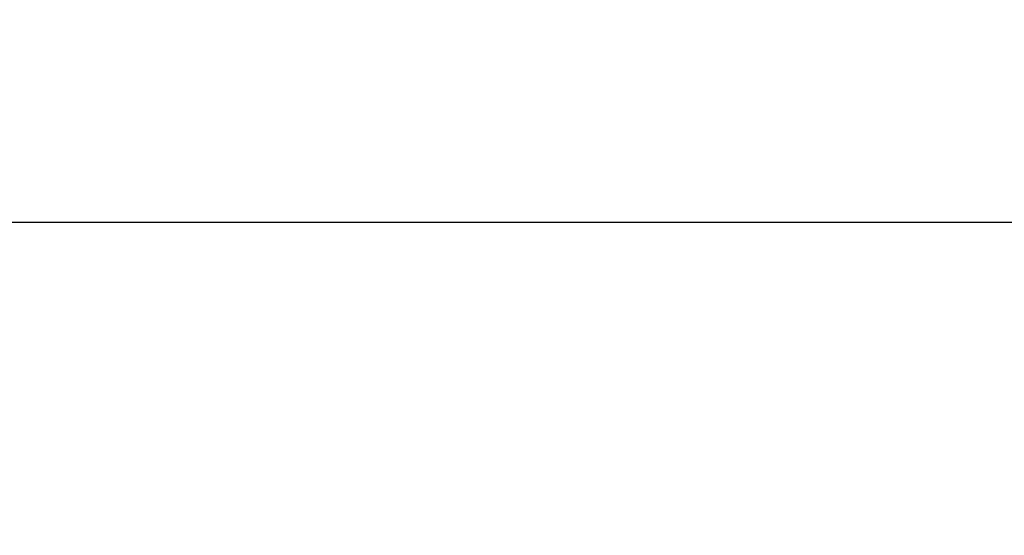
# Model space of a CAD drawing. Header units: millimetres. Extents: x 19 to 411, y 18 to 285.
# Tile 45 of 58: x 296 to 318, y 272 to 284. Entities that reach past the tile are written whole.
import ezdxf

# ---------------------------------------------------------------- set-up
doc = ezdxf.new("R2010")
doc.units = ezdxf.units.MM
doc.layers.add('FORMATO', color=179, linetype='Continuous')
doc.styles.add('SLDTEXTSTYLE0', font='TXT', dxfattribs={"width": 0.75})
doc.dimstyles.new('SLDDIMSTYLE1', dxfattribs={"dimtxt": 3.5, "dimasz": 3.302, "dimexe": 0, "dimexo": 0.0625, "dimgap": 0.875, "dimtad": 1, "dimdec": 0, "dimrnd": 1e-09, "dimzin": 12, "dimdsep": 46, "dimtxsty": 'SLDTEXTSTYLE0', "dimsah": 1, "dimcen": 0.09, "dimadec": 0, "dimazin": 3, "dimtfac": 1, "dimtdec": 0, "dimtofl": 0, "dimtmove": 0, "dimatfit": 3, "dimfxl": 0, "dimfrac": 2, "dimtolj": 1, "dimtzin": 12, "dimarcsym": 0})

# ---------------------------------------------------------------- blocks, each defined once
blk = doc.blocks.new('_D_7')
at = {"layer": 'FORMATO'}
for p, q in [((279.174, 261.451), (279.174, 280.034)), ((411.468, 261.451), (411.468, 280.034)), ((411.468, 279.034), (279.174, 279.034))]:
    blk.add_line(p, q, dxfattribs=at)
for points in [[(279.174, 279.034), (282.476, 278.526), (282.476, 279.542)], [(411.468, 279.034), (408.166, 279.542), (408.166, 278.526)]]:
    blk.add_solid(points, dxfattribs=at)
at = {"layer": 'FORMATO', "insert": (344.021, 283.546), "char_height": 3.5, "attachment_point": 1, "style": 'SLDTEXTSTYLE0'}
blk.add_mtext('132', dxfattribs=at)

msp = doc.modelspace()

# ---------------------------------------------------------------- dimensions: what is measured, and where the dimension line sits
at = {"layer": 'FORMATO'}
dim = msp.add_linear_dim(base=(279.173849, 279.033932), p1=(411.467957, 260.450948), p2=(279.173849, 260.450948), angle=0, dimstyle='SLDDIMSTYLE1', dxfattribs=at)
dim.commit()
dim.dimension.update_dxf_attribs({"geometry": '_D_7', "text_midpoint": (347.899956, 279.033932), "dimtype": 160})

doc.saveas('drawing.dxf')
